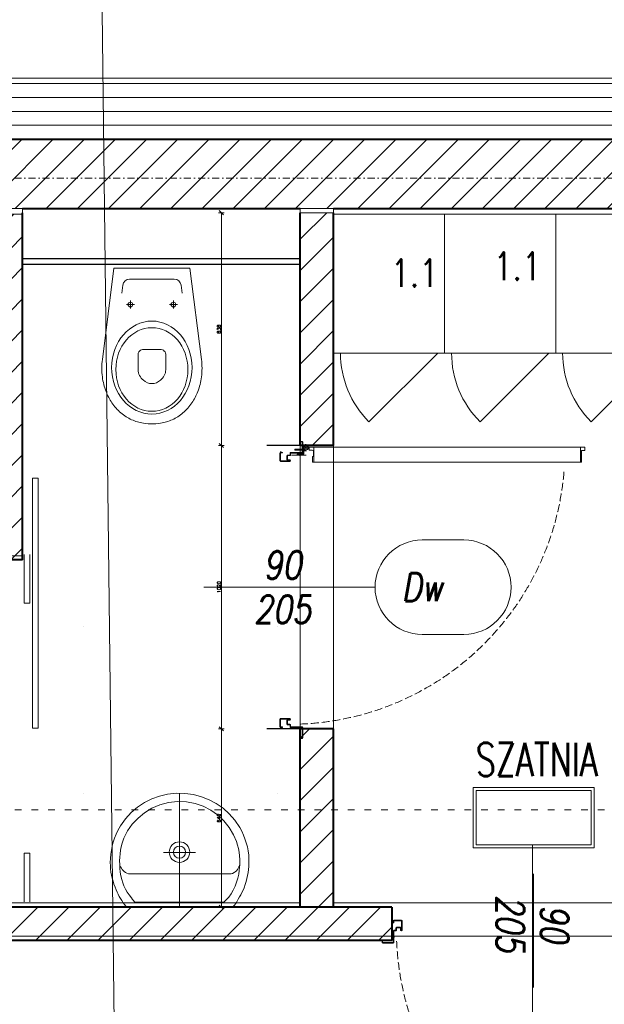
# Model space of a CAD drawing. Header units: millimetres. Extents: x -1893473 to 1546619, y -568027 to 942944.
# Tile 219 of 256: x 189511 to 191617, y -502084 to -498539. Entities that reach past the tile are written whole.
import ezdxf
from ezdxf.enums import TextEntityAlignment as Align

# ---------------------------------------------------------------- set-up
doc = ezdxf.new("R2010")
doc.units = ezdxf.units.MM
doc.header["$LTSCALE"] = 0.2
for name, pattern in [('ACAD_ISO03W100', [30, 12, -18]), ('CENTER', [0.6, 0.375, -0.075, 0.075, -0.075]), ('DASHDOT', [25.4, 12.7, -6.35, 0, -6.35]), ('DOT', [6.35, 0, -6.35]), ('Hidden Line', [391.222223, 282.222223, -109])]:
    doc.linetypes.add(name, pattern=pattern)
doc.layers.get('0').update_dxf_attribs({"lineweight": 0})
for name, color, linetype, lineweight in [('!! 0_Opis_pom', 9, 'Continuous', 13), ('!! 0_Osie', 1, 'DASHDOT', 13), ('!! 1_ tynk zewn  - nowy', 21, 'Continuous', 20), ('!! 1_drzwi opis', 151, 'Continuous', 9), ('!! 1_drzwi-linia', 213, 'Continuous', 5), ('!! 1_hatch projektowane ściany', 4, 'Continuous', 5), ('!! 1_OPIS POM NOWE', 140, 'Continuous', 5), ('!! 1_PROJ Sciany', 2, 'Continuous', 40), ('!! 1_PROJ TERMOIZOL', 132, 'Continuous', 5), ('!! 2_ remont Ocieplenie', 4, 'ZIGZAG', 5), ('!! 2_wypos-sanitarne', 240, 'Continuous', 9), ('!! technologia', 20, 'Continuous', 5), ('!! wymiary osi', 250, 'Continuous', 9), ('P-Opis nadproża', 150, 'Continuous', 9), ('P-Osie', 1, 'DASHDOT', 18)]:
    doc.layers.add(name, color=color, linetype=linetype, lineweight=lineweight)
doc.layers.add('!! 0_ramki', color=251, linetype='Continuous', lineweight=9, plot=False)
doc.layers.add('Powierzchnia', color=140, linetype='Continuous', lineweight=5, plot=False)
doc.layers.add('!! 1_ proj wyposdażenie', color=7, linetype='Continuous', lineweight=5, true_color=0xa1a1a1)
doc.layers.add('!! 1_Wyburzenia', color=7, linetype='ACAD_ISO03W100', lineweight=13, true_color=0xff0505)
doc.layers.add('!! 1_zabudowa GK', color=33, linetype='Continuous')
doc.styles.add('50', font='ROMANS.shx', dxfattribs={"width": 0.8, "height": 10})
doc.styles.add('ARCHETYP', font='romans.shx', dxfattribs={"height": 15})
doc.styles.add('ARIAL', font='tahoma.ttf')
doc.styles.add('TXT', font='simplex.shx')
doc.linetypes.add('ZIGZAG', pattern='A,0.00254,-5.08,[131,ltypeshp.shx,S=5.08,R=0,X=-5.08,Y=0],-10.16,[131,ltypeshp.shx,S=5.08,R=180,X=5.08,Y=0],-5.08', length=20.32254)
doc.dimstyles.new('DIM50', dxfattribs={"dimscale": 5, "dimtxt": 2.5, "dimasz": 1.5, "dimexe": 0, "dimexo": 0, "dimgap": 0.5, "dimtad": 1, "dimdec": 4, "dimrnd": 0.5, "dimdsep": 46, "dimtxsty": 'TXT', "dimblk1": 'TICK1', "dimblk2": 'TICK1', "dimsah": 1, "dimcen": 0, "dimse1": 1, "dimse2": 1, "dimclrd": 1, "dimclre": 7, "dimclrt": 9, "dimadec": 0, "dimazin": 0, "dimtfac": 1, "dimtdec": 4, "dimtmove": 2, "dimatfit": 3, "dimldrblk": 'TICK1', "dimfxl": 1, "dimtolj": 1, "dimarcsym": 0})

# ---------------------------------------------------------------- blocks, each defined once
blk = doc.blocks.new('WC clients Plan!')
for p, q in [((-0.1367, -0.02), (-0.1783, -0.3479)), ((0, -0.02), (-0.1367, -0.02)), ((0, -0.02), (0.1367, -0.02)), ((0.1367, -0.02), (0.1783, -0.3479)), ((0, -0.059), (-0.0803, -0.059)), ((0, -0.059), (0.0803, -0.059)), ((-0.1051, -0.0809), (-0.1087, -0.1095)), ((0.1051, -0.0809), (0.1087, -0.1095)), ((-0.0776, -0.1358), (-0.0776, -0.1649)), ((0.0776, -0.1358), (0.0776, -0.1649)), ((-0.0921, -0.1504), (-0.0631, -0.1504)), ((0.0921, -0.1504), (0.0631, -0.1504))]:
    blk.add_line(p, q)
for points in [[(0, -0.3123), (-0.0293, -0.3123, 0.472322), (-0.05, -0.3333), (-0.0501, -0.3852, 0.21611), (-0.0305, -0.4231, 0.170053), (-0.0002, -0.4351, 0.000884), (0, -0.4351)], [(0, -0.3123), (0.0293, -0.3123, -0.472322), (0.05, -0.3333), (0.0501, -0.3852, -0.21611), (0.0305, -0.4231, -0.170053), (0.0002, -0.4351, -0.000884), (0, -0.4351)], [(-0.1783, -0.3479, 0.033182), (-0.1804, -0.3795, 0.032853), (-0.1784, -0.411, 0.059346), (-0.1651, -0.4637, 0.055916), (-0.1441, -0.5042, 0.068751), (-0.1117, -0.5407, 0.070278), (-0.0732, -0.565, 0.066142), (-0.0309, -0.5776, 0.045653), (0.004, -0.58)], [(0.1783, -0.3479, -0.033182), (0.1804, -0.3795, -0.032853), (0.1784, -0.411, -0.059346), (0.1651, -0.4637, -0.055916), (0.1441, -0.5042, -0.068751), (0.1117, -0.5407, -0.070278), (0.0732, -0.565, -0.066142), (0.0309, -0.5776, -0.045653), (-0.004, -0.58)]]:
    blk.add_lwpolyline(points, format="xyb")
for centre in [(-0.0776, -0.1504), (0.0776, -0.1504)]:
    blk.add_circle(centre, 0.00853)
for centre, start, end in [((-0.0803, -0.084), 90, 172.781), ((0.0803, -0.084), 7.219, 90)]:
    blk.add_arc(centre, 0.025, start, end)
for centre, major_axis, ratio in [((-0.0001, -0.3773), (0, -0.1674), 0.865676), ((-0.0001, -0.3843), (0, -0.1505), 0.86299)]:
    blk.add_ellipse(centre, major_axis=major_axis, ratio=ratio)
blk = doc.blocks.new('Vestiaire 40x50')
at = {"color": 0, "linetype": 'ByBlock'}
blk.add_lwpolyline([(0.025, -0.52), (0, -0.52), (0, -0.02), (0.4, -0.02), (0.4, -0.52), (0.375, -0.52)], dxfattribs=at)
blk.add_lwpolyline([(0.375, -0.52), (0.1275, -0.7675, -0.198912), (0.025, -0.52)], format="xyb", close=True, dxfattribs=at)
blk = doc.blocks.new('zaw-dr-90-p')
at = {"color": 2, "linetype": 'CENTER', "ltscale": 0.2}
for p, q in [((12, 0), (-12, 0)), ((0, 12), (0, -12)), ((24.5, 24), (31, 24)), ((24.5, 19), (31, 19))]:
    blk.add_line(p, q, dxfattribs=at)
at = {"ltscale": 0.2}
for p, q in [((10, 12), (6.5, 12)), ((10, 0), (10, 6.5))]:
    blk.add_line(p, q, dxfattribs=at)
blk.add_lwpolyline([(10, 10), (10, 39), (6.5, 39), (6.5, 10)], dxfattribs=at)
blk.add_lwpolyline([(0, 6.5), (23.5, 6.5, 0.414214), (28, 11), (28, 31), (24.5, 31), (24.5, 11, -0.414214), (23.5, 10), (0, 10, 4.561698), (7.6, 6.5), (4.9, 4.2)], format="xyb", dxfattribs=at)
blk.add_lwpolyline([(-0.2, -0.2), (-2.5, -0.2), (-2.5, 0.2), (-0.2, 0.2), (-0.2, 2.5), (0.2, 2.5), (0.2, 0.2), (2.8, 0.2), (2.8, -0.2), (0.2, -0.2), (0.2, -2.8), (-0.2, -2.8)], close=True)
blk.add_circle((0, 0), 6.5, dxfattribs=at)
blk = doc.blocks.new('drzwi 90- sc 12')
for p, q in [((-13620.32, 20410.16), (-13620.32, 20313.77)), ((-13614.92, 20409.86), (-13620.32, 20409.86)), ((-13616.12, 20410.26), (-13620.22, 20410.26)), ((-13616.12, 20410.26), (-13620, 20410.26)), ((-13618.17, 20410.26), (-13616.22, 20410.26)), ((-13618.17, 20410.26), (-13616.22, 20410.26)), ((-13616.12, 20410.26), (-13616.12, 20411.46)), ((-13616.12, 20411.46), (-13615.02, 20411.46)), ((-13614.92, 20411.36), (-13614.92, 20313.77)), ((-13620.32, 20313.47), (-13620.32, 20317.97)), ((-13614.92, 20312.27), (-13614.92, 20317.97)), ((-13614.92, 20313.77), (-13620.32, 20313.77)), ((-13618.22, 20313.37), (-13620.22, 20313.37)), ((-13618.22, 20313.67), (-13618.22, 20313.37)), ((-13618.22, 20313.67), (-13616.42, 20313.67)), ((-13617.77, 20311.12), (-13617.77, 20305.72)), ((-13617.77, 20311.12), (-13617.77, 20305.72)), ((-13616.17, 20309.92), (-13617.37, 20309.92)), ((-13616.17, 20309.92), (-13616.17, 20311.02)), ((-13615.92, 20313.17), (-13615.92, 20312.17)), ((-13615.92, 20312.17), (-13615.02, 20312.17)), ((-13715.57, 20308.32), (-13715.57, 20308.56)), ((-13715.57, 20307.69), (-13715.57, 20308.56)), ((-13715.57, 20307.82), (-13715.57, 20308.56)), ((-13715.57, 20307.72), (-13715.37, 20307.72)), ((-13715.77, 20301.96), (-13716.27, 20301.96)), ((-13616.77, 20301.96), (-13616.27, 20301.96))]:
    blk.add_line(p, q)
for points in [[(-13665.27, 20284.96), (-13665.27, 20325.83)], [(-13615.57, 20309.64), (-13615.32, 20309.64), (-13615.32, 20309.82), (-13616.32, 20309.82), (-13616.32, 20309.64), (-13615.92, 20309.64)]]:
    blk.add_lwpolyline(points)
at = {"ltscale": 0.2}
for points in [[(-13715.57, 20307.51), (-13715.57, 20309.48, 0.414214), (-13715.91, 20309.82), (-13719.43, 20309.82, 0.414214), (-13719.77, 20309.48), (-13719.77, 20308.92), (-13719.59, 20308.92), (-13719.59, 20309.48, -0.414214), (-13719.43, 20309.64), (-13716.97, 20309.64)], [(-13615.92, 20309.64), (-13616.63, 20309.64, 0.414214), (-13616.79, 20309.48), (-13616.79, 20305.58, -0.414214), (-13617.13, 20305.24), (-13617.58, 20305.24, 0.414214), (-13617.74, 20305.08), (-13617.74, 20304.48, -0.414214), (-13618.08, 20304.14), (-13619.26, 20304.14, -0.414214), (-13619.6, 20304.48), (-13619.6, 20305.15, 1), (-13619.79, 20305.15), (-13619.79, 20301.96, 0.414214), (-13619.63, 20301.8), (-13617.11, 20301.8, 0.414214), (-13616.95, 20301.96), (-13616.95, 20302.52), (-13616.77, 20302.52), (-13616.77, 20301.96, -0.414214), (-13617.11, 20301.62), (-13619.63, 20301.62, -0.414214), (-13619.97, 20301.96), (-13619.97, 20305.15, -1), (-13619.42, 20305.15), (-13619.42, 20304.48, 0.414214), (-13619.26, 20304.32), (-13618.08, 20304.32, 0.414214), (-13617.92, 20304.48), (-13617.92, 20305.08, -0.414214), (-13617.58, 20305.42), (-13617.13, 20305.42, 0.414214), (-13616.97, 20305.58), (-13616.97, 20309.48, -0.414214), (-13616.63, 20309.82), (-13613.11, 20309.82, -0.414214), (-13612.77, 20309.48), (-13612.77, 20308.92), (-13612.95, 20308.92), (-13612.95, 20309.48, 0.414214), (-13613.11, 20309.64), (-13615.57, 20309.64)], [(-13716.97, 20309.64), (-13715.91, 20309.64, -0.414214), (-13715.75, 20309.48), (-13715.75, 20307.51)], [(-13715.75, 20307.76), (-13715.75, 20305.58, 0.414214), (-13715.41, 20305.24), (-13714.96, 20305.24, -0.414214), (-13714.8, 20305.08), (-13714.8, 20304.48, 0.414214), (-13714.46, 20304.14), (-13713.28, 20304.14, 0.414214), (-13712.94, 20304.48), (-13712.94, 20305.15, -1), (-13712.75, 20305.15), (-13712.75, 20301.96, -0.414214), (-13712.91, 20301.8), (-13715.43, 20301.8, -0.414214), (-13715.59, 20301.96), (-13715.59, 20302.52), (-13715.77, 20302.52), (-13715.77, 20301.96, 0.414214), (-13715.43, 20301.62), (-13712.91, 20301.62, 0.414214), (-13712.57, 20301.96), (-13712.57, 20305.15, 1), (-13713.12, 20305.15), (-13713.12, 20304.48, -0.414214), (-13713.28, 20304.32), (-13714.46, 20304.32, -0.414214), (-13714.62, 20304.48), (-13714.62, 20305.08, 0.414214), (-13714.96, 20305.42), (-13715.41, 20305.42, -0.414214), (-13715.57, 20305.58), (-13715.57, 20307.64)]]:
    blk.add_lwpolyline(points, format="xyb", dxfattribs=at)
at = {"lineweight": 30}
for points in [[(-13716.27, 20308.92), (-13721.27, 20308.92)], [(-13716.27, 20308.92), (-13716.27, 20296.92)], [(-13614.27, 20308.92), (-13609.27, 20308.92)], [(-13614.27, 20308.92), (-13614.27, 20296.92)]]:
    blk.add_lwpolyline(points, dxfattribs=at)
blk.add_lwpolyline([(-13616.79, 20308.82), (-13616.97, 20308.82), (-13616.97, 20307.42), (-13616.79, 20307.42)], close=True)
for centre, radius, start, end in [((-13620.22, 20410.16), 0.1, 90, 180), ((-13615.02, 20411.36), 0.1, 0, 90), ((-13620.22, 20313.47), 0.1, 180, 270), ((-13616.42, 20313.17), 0.5, 0, 90), ((-13616.27, 20311.02), 0.1, 0, 90), ((-13615.02, 20312.27), 0.1, 270, 0)]:
    blk.add_arc(centre, radius, start, end)
at = {"linetype": 'Hidden Line', "lineweight": 9, "ltscale": 0.05}
blk.add_arc((-13615.5, 20305.14), 99.12, 94.8005, 177.6944, dxfattribs=at)
at = {"xscale": 0.09999999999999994, "yscale": 0.09999999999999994, "zscale": 0.09999999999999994, "rotation": 180.0000000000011}
blk.add_blockref('zaw-dr-90-p', (-13614.92, 20310.92), dxfattribs=at)
blk = doc.blocks.new('BLOK OSI')
at = {"layer": 'P-Osie'}
blk.add_lwpolyline([(52022.72, -198139.09), (55017, -198139.09)], dxfattribs=at)
blk = doc.blocks.new('1_ok-opis')
blk.add_line((0, 111.61), (0, 50))
for points in [[(-17, 128.61), (-17, 143.61)], [(17, 128.61), (17, 143.61)]]:
    blk.add_lwpolyline(points)
for centre, start, end in [((0, 143.61), 0, 180), ((0, 128.61), 180, 0)]:
    blk.add_arc(centre, 17, start, end)
at = {"style": 'ARCHETYP'}
for tag, height, rotation, p in [('NR', 12, 90, (0, 136.9)), ('NR', 12, 270, (0, 136.9)), ('SZEROKOŚĆ', 10, 90, (-8, 78.29)), ('SZEROKOŚĆ', 10, 270, (8, 78.29)), ('WYSOKOŚĆ', 10, 270, (-8, 78.29)), ('WYSOKOŚĆ', 10, 90, (8, 78.29))]:
    blk.add_attdef(tag, text='', height=height, rotation=rotation, dxfattribs=at).set_placement(p, align=Align.MIDDLE)
blk = doc.blocks.new('TICK1')
at = {"color": 2}
blk.add_line((-1, -1), (1, 1), dxfattribs=at)
at = {"color": 0}
for p, q in [((0, 0), (-1, 0)), ((0, -1.4), (0, 1.4))]:
    blk.add_line(p, q, dxfattribs=at)
blk = doc.blocks.new('*D1491')
at = {"layer": '!! wymiary osi', "color": 1, "lineweight": -2, "transparency": 16777216}
blk.add_line((320747.1, -503389.1), (318882.1, -503389.1), dxfattribs=at)
at = {"layer": 'DEFPOINTS', "color": 0, "transparency": 16777216}
for p in [(318874.6, -503389.1), (318874.6, -505133.7), (320754.6, -505133.7)]:
    blk.add_point(p, dxfattribs=at)
at = {"layer": '!! wymiary osi', "color": 1, "lineweight": -2, "transparency": 16777216, "xscale": 7.5, "yscale": 7.5, "zscale": 7.5, "rotation": 180}
blk.add_blockref('TICK1', (318874.6, -503389.1), dxfattribs=at)
at = {"layer": '!! wymiary osi', "color": 1, "lineweight": -2, "transparency": 16777216, "xscale": 7.5, "yscale": 7.5, "zscale": 7.5}
blk.add_blockref('TICK1', (320754.6, -503389.1), dxfattribs=at)
at = {"layer": '!! wymiary osi', "color": 9, "transparency": 16777216, "insert": (319814.6, -503380.3), "char_height": 12.5, "attachment_point": 5, "style": 'TXT'}
blk.add_mtext('\\A1;1880', dxfattribs=at)
blk = doc.blocks.new('*D1492')
at = {"layer": '!! wymiary osi', "color": 1, "lineweight": -2, "transparency": 16777216}
blk.add_line((318867.1, -503389.1), (318762.1, -503389.1), dxfattribs=at)
at = {"layer": 'DEFPOINTS', "color": 0, "transparency": 16777216}
for p in [(318754.6, -503389.1), (318754.6, -505133.7), (318874.6, -505133.7)]:
    blk.add_point(p, dxfattribs=at)
at = {"layer": '!! wymiary osi', "color": 1, "lineweight": -2, "transparency": 16777216, "xscale": 7.5, "yscale": 7.5, "zscale": 7.5, "rotation": 180}
blk.add_blockref('TICK1', (318754.6, -503389.1), dxfattribs=at)
at = {"layer": '!! wymiary osi', "color": 1, "lineweight": -2, "transparency": 16777216, "xscale": 7.5, "yscale": 7.5, "zscale": 7.5}
blk.add_blockref('TICK1', (318874.6, -503389.1), dxfattribs=at)
at = {"layer": '!! wymiary osi', "color": 9, "transparency": 16777216, "insert": (318814.6, -503380.3), "char_height": 12.5, "attachment_point": 5, "style": 'TXT'}
blk.add_mtext('\\A1;120', dxfattribs=at)
blk = doc.blocks.new('*D1493')
at = {"layer": '!! wymiary osi', "color": 1, "lineweight": -2, "transparency": 16777216}
blk.add_line((318747.1, -503389.1), (317762.1, -503389.1), dxfattribs=at)
at = {"layer": 'DEFPOINTS', "color": 0, "transparency": 16777216}
for p in [(317754.6, -503389.1), (317754.6, -505133.7), (318754.6, -505133.7)]:
    blk.add_point(p, dxfattribs=at)
at = {"layer": '!! wymiary osi', "color": 1, "lineweight": -2, "transparency": 16777216, "xscale": 7.5, "yscale": 7.5, "zscale": 7.5, "rotation": 180}
blk.add_blockref('TICK1', (317754.6, -503389.1), dxfattribs=at)
at = {"layer": '!! wymiary osi', "color": 1, "lineweight": -2, "transparency": 16777216, "xscale": 7.5, "yscale": 7.5, "zscale": 7.5}
blk.add_blockref('TICK1', (318754.6, -503389.1), dxfattribs=at)
at = {"layer": '!! wymiary osi', "color": 9, "transparency": 16777216, "insert": (318254.6, -503380.3), "char_height": 12.5, "attachment_point": 5, "style": 'TXT'}
blk.add_mtext('\\A1;1000', dxfattribs=at)
blk = doc.blocks.new('*D1494')
at = {"layer": '!! wymiary osi', "color": 1, "lineweight": -2, "transparency": 16777216}
blk.add_line((317747.1, -503389.1), (317642.1, -503389.1), dxfattribs=at)
at = {"layer": 'DEFPOINTS', "color": 0, "transparency": 16777216}
for p in [(317634.6, -503389.1), (317634.6, -505133.7), (317754.6, -505133.7)]:
    blk.add_point(p, dxfattribs=at)
at = {"layer": '!! wymiary osi', "color": 1, "lineweight": -2, "transparency": 16777216, "xscale": 7.5, "yscale": 7.5, "zscale": 7.5, "rotation": 180}
blk.add_blockref('TICK1', (317634.6, -503389.1), dxfattribs=at)
at = {"layer": '!! wymiary osi', "color": 1, "lineweight": -2, "transparency": 16777216, "xscale": 7.5, "yscale": 7.5, "zscale": 7.5}
blk.add_blockref('TICK1', (317754.6, -503389.1), dxfattribs=at)
at = {"layer": '!! wymiary osi', "color": 9, "transparency": 16777216, "insert": (317694.6, -503380.3), "char_height": 12.5, "attachment_point": 5, "style": 'TXT'}
blk.add_mtext('\\A1;120', dxfattribs=at)
blk = doc.blocks.new('*D1577')
at = {"layer": '!! wymiary osi', "color": 1, "lineweight": -2, "transparency": 16777216}
blk.add_line((318470.6, -505141.2), (318470.6, -505964.1), dxfattribs=at)
at = {"layer": 'DEFPOINTS', "color": 0, "transparency": 16777216}
for p in [(318754.6, -505133.7), (318470.6, -505971.6), (318754.6, -505971.6)]:
    blk.add_point(p, dxfattribs=at)
at = {"layer": '!! wymiary osi', "color": 1, "lineweight": -2, "transparency": 16777216, "xscale": 7.5, "yscale": 7.5, "zscale": 7.5}
for p, rotation in [((318470.6, -505133.7), 90), ((318470.6, -505971.6), 270)]:
    blk.add_blockref('TICK1', p, dxfattribs=dict(at, rotation=rotation))
at = {"layer": '!! wymiary osi', "color": 9, "transparency": 16777216, "insert": (318461.8, -505552.7), "char_height": 12.5, "attachment_point": 5, "rotation": 90, "style": 'TXT'}
blk.add_mtext('\\A1;838', dxfattribs=at)
blk = doc.blocks.new('*D1578')
at = {"layer": '!! wymiary osi', "color": 1, "lineweight": -2, "transparency": 16777216}
blk.add_line((318470.6, -505979.1), (318470.6, -506984.1), dxfattribs=at)
at = {"layer": 'DEFPOINTS', "color": 0, "transparency": 16777216}
for p in [(318754.6, -505971.6), (318470.6, -506991.6), (318754.6, -506991.6)]:
    blk.add_point(p, dxfattribs=at)
at = {"layer": '!! wymiary osi', "color": 1, "lineweight": -2, "transparency": 16777216, "xscale": 7.5, "yscale": 7.5, "zscale": 7.5}
for p, rotation in [((318470.6, -505971.6), 90), ((318470.6, -506991.6), 270)]:
    blk.add_blockref('TICK1', p, dxfattribs=dict(at, rotation=rotation))
at = {"layer": '!! wymiary osi', "color": 9, "transparency": 16777216, "insert": (318461.8, -506481.6), "char_height": 12.5, "attachment_point": 5, "rotation": 90, "style": 'TXT'}
blk.add_mtext('\\A1;1020', dxfattribs=at)
blk = doc.blocks.new('*D1579')
at = {"layer": '!! wymiary osi', "color": 1, "lineweight": -2, "transparency": 16777216}
blk.add_line((318470.6, -506999.1), (318470.6, -507626.2), dxfattribs=at)
at = {"layer": 'DEFPOINTS', "color": 0, "transparency": 16777216}
for p in [(318754.6, -506991.6), (318470.6, -507633.7), (318754.6, -507633.7)]:
    blk.add_point(p, dxfattribs=at)
at = {"layer": '!! wymiary osi', "color": 1, "lineweight": -2, "transparency": 16777216, "xscale": 7.5, "yscale": 7.5, "zscale": 7.5}
for p, rotation in [((318470.6, -506991.6), 90), ((318470.6, -507633.7), 270)]:
    blk.add_blockref('TICK1', p, dxfattribs=dict(at, rotation=rotation))
at = {"layer": '!! wymiary osi', "color": 9, "transparency": 16777216, "insert": (318461.8, -507312.7), "char_height": 12.5, "attachment_point": 5, "rotation": 90, "style": 'TXT'}
blk.add_mtext('\\A1;642', dxfattribs=at)
blk = doc.blocks.new('A$C527aaae0')
at = {"lineweight": 5}
for points in [[(0, 0), (0, -0.4111)], [(0.1863, -0.1214), (0.1863, -0.1211)], [(0.1863, -0.1211), (0.1863, -0.1214)], [(-0.0573, -0.1985), (0.0582, -0.1985)]]:
    blk.add_lwpolyline(points, dxfattribs=at)
for points in [[(0.1915, -0.001), (0.1975, -0.0093), (0.203, -0.0173), (0.2082, -0.025), (0.213, -0.0326), (0.2175, -0.0402), (0.2216, -0.0479), (0.2255, -0.0558), (0.2292, -0.0639), (0.2328, -0.0735), (0.2366, -0.0845), (0.2399, -0.0953), (0.2429, -0.1061), (0.2453, -0.1169), (0.2473, -0.1278), (0.2487, -0.1389), (0.2495, -0.1502), (0.2498, -0.1618), (0.2492, -0.1766), (0.2478, -0.1918), (0.2457, -0.2067), (0.2428, -0.2214), (0.239, -0.2358), (0.2344, -0.25), (0.2289, -0.2639), (0.2225, -0.2775), (0.2132, -0.2936), (0.1947, -0.319), (0.174, -0.3415), (0.1513, -0.361), (0.1268, -0.3776), (0.1005, -0.391), (0.0726, -0.4011), (0.0432, -0.4079), (0.0125, -0.4112), (-0.0191, -0.4105), (-0.0495, -0.4063), (-0.0786, -0.3988), (-0.1062, -0.3881), (-0.1321, -0.3743), (-0.1563, -0.3574), (-0.1786, -0.3374), (-0.1988, -0.3143), (-0.2168, -0.2883), (-0.2237, -0.2746), (-0.2299, -0.2608), (-0.2353, -0.2468), (-0.24, -0.2327), (-0.2438, -0.2183), (-0.2467, -0.2037), (-0.2487, -0.1888), (-0.2498, -0.1735), (-0.2497, -0.1595), (-0.249, -0.1479), (-0.2479, -0.1367), (-0.2463, -0.1256), (-0.2444, -0.1148), (-0.242, -0.104), (-0.2392, -0.0932), (-0.2359, -0.0823), (-0.2322, -0.0712), (-0.2282, -0.0623), (-0.2242, -0.0541), (-0.22, -0.0461), (-0.2157, -0.0381), (-0.2113, -0.0303), (-0.2067, -0.0225), (-0.2019, -0.0148), (-0.1969, -0.0071), (-0.1921, -0.001)], [(0.1608, -0.0198), (0.1622, -0.0209), (0.1634, -0.022), (0.1645, -0.023), (0.1654, -0.024), (0.1663, -0.025), (0.1672, -0.0261), (0.1682, -0.0273), (0.1692, -0.0287), (0.1739, -0.0344), (0.1821, -0.0451), (0.1893, -0.0557), (0.1954, -0.0665), (0.2007, -0.0776), (0.2051, -0.0891), (0.2087, -0.1012), (0.2116, -0.114), (0.2138, -0.1277), (0.2152, -0.1416), (0.216, -0.1551), (0.2162, -0.1682), (0.2158, -0.181), (0.2146, -0.1937), (0.2128, -0.2063), (0.2103, -0.2189), (0.2069, -0.2316), (0.2007, -0.2493), (0.1874, -0.2756), (0.1704, -0.3001), (0.1499, -0.3221), (0.1263, -0.3413), (0.1, -0.3573), (0.0711, -0.3696), (0.0402, -0.3777), (0.0074, -0.3812), (-0.0248, -0.3802), (-0.0555, -0.3745), (-0.0846, -0.3645), (-0.1119, -0.3506), (-0.1369, -0.3331), (-0.1592, -0.3122), (-0.1785, -0.2885), (-0.1945, -0.2622), (-0.2053, -0.2373), (-0.2088, -0.2247), (-0.2117, -0.2119), (-0.2139, -0.1991), (-0.2155, -0.1862), (-0.2165, -0.1732), (-0.2167, -0.1601), (-0.2161, -0.147), (-0.2148, -0.1337), (-0.2129, -0.12), (-0.2097, -0.1056), (-0.2052, -0.0909), (-0.1995, -0.0763), (-0.1928, -0.0622), (-0.1851, -0.049), (-0.1767, -0.0372), (-0.1676, -0.0271), (-0.159, -0.0198)]]:
    blk.add_lwpolyline(points, close=True)
blk.add_lwpolyline([(0.2151, -0.1518), (0.2126, -0.1464), (0.21, -0.1415), (0.2071, -0.1372), (0.2038, -0.1333), (0.2, -0.1297), (0.1955, -0.1264), (0.1903, -0.1232), (0.1842, -0.1211), (-0.1851, -0.1211), (-0.1909, -0.1228), (-0.1959, -0.1256), (-0.2003, -0.1289), (-0.2043, -0.1326), (-0.2078, -0.1367), (-0.2109, -0.1413), (-0.2137, -0.1463), (-0.2163, -0.1518), (-0.2163, -0.1521)])
at = {"linetype": 'DOT'}
blk.add_lwpolyline([(-0.3533, -0.4109), (0.3467, -0.4109), (0.3467, -1.0109), (-0.3533, -1.0109)], close=True, dxfattribs=at)
for radius in [0.0371, 0.0219]:
    blk.add_circle((0.0005, -0.1995), radius)
blk = doc.blocks.new('oznaczenie przekroi')
at = {"layer": '!! 1_Wyburzenia'}
blk.add_lwpolyline([(84721.06, -198393.4), (84958.93, -198393.4), (84958.93, -198305.1), (90995.48, -198305.1)], dxfattribs=at)
blk = doc.blocks.new('A$C2EB40A8D')
at = {"layer": '!! 1_hatch projektowane ściany'}
h = blk.add_hatch(dxfattribs=at)
h.set_pattern_fill('ANSI31', color=256, scale=25)
h.set_pattern_definition([(45, (-604946.8, 1975938.4), (-56.1266008, 56.1266008), [])])
h.paths.add_polyline_path([(28853.8345, -4567.48603), (21278.87011, -4567.48603), (21278.87011, -4817.48603), (28853.8345, -4817.48603)])
h = blk.add_hatch(dxfattribs=at)
h.set_pattern_fill('ANSI31', color=256, scale=25)
h.set_pattern_definition([(45, (-604946.8, 1975923.4), (-56.1266008, 56.1266008), [])])
h.paths.add_polyline_path([(21393.8353, -7452.48603), (21278.87011, -7452.48603), (21278.87011, -7332.48603), (21393.8353, -7332.48603)])
h.paths.add_polyline_path([(23613.8345, -7452.48603), (23613.8345, -7332.48603), (22983.8345, -7332.48603), (22983.8345, -4832.48603), (22863.8345, -4832.48603), (22863.8345, -7332.48603), (22413.8353, -7332.48603), (22413.8353, -7452.48603)])
h.paths.add_polyline_path([(27183.8345, -7452.48603), (27183.8345, -7332.48603), (26973.8345, -7332.48603), (26973.8345, -6690.35405), (26853.8345, -6690.35405), (26853.8345, -7332.48603), (24853.8345, -7332.48603), (24853.8345, -6082.48603), (25853.8345, -6082.48603), (25853.8345, -4837.48603), (25733.8345, -4837.48603), (25733.8345, -5962.48603), (24733.8345, -5962.48603), (24733.8345, -7332.48603), (24633.8345, -7332.48603), (24633.8345, -7452.48603)])
h.paths.add_polyline_path([(26853.8345, -5670.35405), (26973.8345, -5670.35405), (26973.8345, -4832.48603), (26853.8345, -4832.48603)])
h.paths.add_polyline_path([(28203.8345, -7332.48603), (28853.8345, -7332.48603), (28853.8345, -7452.48603), (28203.8345, -7452.48603)])
h.paths.add_polyline_path([(26265.09355, -10252.48603), (26385.09355, -10252.48603), (26385.09355, -9772.48603), (28853.8345, -9772.48603), (28853.8345, -9652.48603), (26385.09355, -9652.48603), (26385.09355, -8902.48603), (26265.09355, -8902.48603)])
h.paths.add_polyline_path([(21278.87011, -8902.48603), (22305.09355, -8902.48603), (22305.09355, -9022.48603), (21278.87011, -9022.48603)])
h.paths.add_polyline_path([(21278.87011, -11022.48603), (24695.09355, -11022.48603), (24695.09355, -10192.48603), (24815.09355, -10192.48603), (24815.09355, -11222.48603), (24695.09355, -11222.48603), (24695.09355, -11142.48603), (21276.3526, -11142.48603)])
h.paths.add_polyline_path([(21276.3526, -12786.61062), (24695.09355, -12786.61062), (24695.09355, -13282.48603), (24813.74355, -13282.48603), (24816.44355, -12241.88623), (24695.09355, -12243.08583), (24695.09355, -12666.61062), (21278.87011, -12666.61062)])
h.paths.add_polyline_path([(24345.09355, -14560.73521), (25190.09355, -14560.73521), (25190.09355, -14440.73521), (24815.09355, -14440.73521), (24815.09355, -14302.48603), (24695.09355, -14302.48603), (24695.09355, -14440.73521), (24345.09355, -14440.73521)])
h.paths.add_polyline_path([(26210.09354, -14560.66503), (26385.09355, -14560.66503), (26385.09355, -14160.73521), (28853.83391, -14160.73521), (28853.8345, -14040.73521), (26385.09355, -14040.73521), (26385.09355, -13392.48603), (26265.09355, -13392.46681), (26265.09355, -14440.73521), (26210.08529, -14440.66503)])
edge = h.paths.add_edge_path()
edge.add_line((26265.09355, -12372.46681), (26385.09355, -12372.46681))
edge.add_line((26385.09355, -12372.46681), (26385.09355, -11892.48603))
edge.add_line((26385.09355, -11892.48603), (28853.83391, -11892.48603))
edge.add_line((28853.83391, -11892.48603), (28853.83391, -11772.48603))
edge.add_line((28853.83391, -11772.48603), (26385.09355, -11772.48603))
edge.add_line((26385.09355, -11772.48603), (26385.09355, -11272.48603))
edge.add_line((26385.09355, -11272.48603), (26265.09355, -11272.48603))
edge.add_line((26265.09355, -11272.48603), (26265.09355, -12373.6664))
at = {"layer": '!! 0_ramki'}
blk.add_lwpolyline([(-3943.9525, -13823.32675), (-3943.9525, 28176.67325), (25756.0475, 28176.67325), (26256.0475, -13823.32675)], close=True, dxfattribs=at)
at = {"layer": '!! 1_ proj wyposdażenie'}
blk.add_lwpolyline([(25889.65258, -6687.48603), (25889.65258, -5787.48603), (25909.65258, -5787.48603), (25909.65258, -6687.48603)], close=True, dxfattribs=at)
for points in [[(25859.65258, -6062.48603), (25859.65258, -6237.48603)], [(25879.65258, -6062.48603), (25879.65258, -6237.48603)], [(25859.65258, -6237.48603), (25879.65258, -6237.48603)], [(25859.65258, -7137.48603), (25859.65258, -7312.48603)], [(25859.65258, -7137.48603), (25879.65258, -7137.48603)], [(25859.65258, -7137.48603), (25879.65258, -7137.48603)], [(25879.65258, -7137.48603), (25879.65258, -7312.48603)]]:
    blk.add_lwpolyline(points, dxfattribs=at)
at = {"layer": '!! 1_ tynk zewn  - nowy'}
for p, q in [((29323.8306, -4347.48908), (20052.65937, -4347.49089)), ((29303.8306, -4367.48909), (20052.65937, -4367.49089))]:
    blk.add_line(p, q, dxfattribs=at)
at = {"layer": '!! 1_hatch projektowane ściany'}
for points in [[(28853.8345, -4567.48603), (21278.87011, -4567.48603), (21278.87011, -4817.48603), (28853.8345, -4817.48603)], [(26853.8345, -5670.35405), (26973.8345, -5670.35405), (26973.8345, -4832.48603), (26853.8345, -4832.48603)]]:
    blk.add_lwpolyline(points, close=True, dxfattribs=at)
blk.add_lwpolyline([(27183.8345, -7452.48603), (27183.8345, -7332.48603), (26973.8345, -7332.48603), (26973.8345, -6690.35405), (26853.8345, -6690.35405), (26853.8345, -7332.48603), (24853.8345, -7332.48603), (24853.8345, -6082.48603), (25853.8345, -6082.48603), (25853.8345, -4837.48603), (25733.8345, -4837.48603), (25733.8345, -5962.48603), (24733.8345, -5962.48603), (24733.8345, -7332.48603), (24633.8345, -7332.48603), (24633.8345, -7452.48603), (27183.8345, -7452.48603)], dxfattribs=at)
at = {"layer": '!! 1_OPIS POM NOWE'}
for points in [[(27477.10831, -7118.66571), (27912.30831, -7118.66571), (27912.30831, -6901.06571), (27477.10831, -6901.06571)], [(27487.98831, -7107.78571), (27901.42831, -7107.78571), (27901.42831, -6911.94571), (27487.98831, -6911.94571)]]:
    blk.add_lwpolyline(points, close=True, dxfattribs=at)
at = {"layer": '!! 1_PROJ Sciany'}
for points in [[(20052.65941, -4567.48603), (29103.8345, -4567.48603)], [(25853.8345, -4817.48603), (26853.8345, -4817.48603)], [(26973.8345, -4817.48603), (28853.8345, -4817.48603)], [(25853.8345, -6082.48603), (25853.8345, -4832.48603)], [(26853.8345, -5670.35405), (26853.8345, -4832.48603)], [(26973.8345, -5670.35405), (26973.8345, -4832.48603)], [(26973.8345, -5670.35405), (26853.8345, -5670.35405)], [(25853.8345, -6082.48603), (24853.8345, -6082.48603)], [(26853.8345, -7332.48603), (26853.8345, -6690.35405)], [(26973.8345, -6690.35405), (26853.8345, -6690.35405)], [(26973.8345, -7332.48603), (26973.8345, -6690.35405)], [(27183.8345, -7332.48603), (24853.8345, -7332.48603)], [(27183.8345, -7332.48603), (27183.8345, -7452.48603)], [(27183.8345, -7452.48603), (24633.8345, -7452.48603)]]:
    blk.add_lwpolyline(points, dxfattribs=at)
at = {"layer": '!! 1_PROJ TERMOIZOL', "linetype": 'ZIGZAG', "ltscale": 0.75}
for p, q in [((29253.83058, -4417.4891), (20052.65938, -4417.49089)), ((29153.83055, -4517.48912), (20052.6594, -4517.49089))]:
    blk.add_line(p, q, dxfattribs=at)
at = {"layer": '!! 1_zabudowa GK'}
for points in [[(25853.8345, -4997.48603), (26853.8345, -4997.48603)], [(25853.8345, -5017.48603), (26853.8345, -5017.48603)]]:
    blk.add_lwpolyline(points, dxfattribs=at)
at = {"layer": '!! 2_ remont Ocieplenie', "linetype": 'Continuous', "ltscale": 0.75}
blk.add_line((29203.83056, -4467.48911), (20052.65939, -4467.49089), dxfattribs=at)
at = {"layer": 'Powierzchnia'}
for points in [[(24853.8345, -7317.08775), (26853.8345, -7317.08775), (26853.8345, -4817.08775), (25853.8345, -4817.08775), (25853.8345, -6067.08775), (24853.8345, -6067.08775)], [(26973.8345, -4817.08775), (28853.8345, -4817.08775), (28853.8345, -7317.08775), (26973.8345, -7317.08775)], [(21276.3526, -7437.08775), (28853.8345, -7437.08775), (28853.8345, -9637.08775), (26385.09355, -9637.08775), (26385.09355, -8887.08775), (26265.09355, -8887.08775), (26258.02799, -14425.32791), (24815.09355, -14425.32791), (24815.09355, -8887.08775), (21276.3526, -8887.08775)]]:
    blk.add_lwpolyline(points, close=True, dxfattribs=at)
at = {"layer": '!! 0_Osie', "xscale": 10, "yscale": 10, "zscale": 10}
blk.add_blockref('BLOK OSI', (-516748.24414, 1976683.397), dxfattribs=at)
at = {"layer": '!! 1_ proj wyposdażenie', "xscale": 1000, "yscale": 1000, "zscale": 1000}
for p in [(26973.8345, -4817.48603), (27373.8345, -4817.48603), (27773.8345, -4817.48603)]:
    blk.add_blockref('Vestiaire 40x50', p, dxfattribs=at)
at = {"layer": '!! 1_drzwi opis'}
ref = blk.add_blockref('1_ok-opis', (26007.18714, -6180.3544), dxfattribs=dict(at, xscale=-10, yscale=10, zscale=10, rotation=269.9999963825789))
ref.add_attrib('WYSOKOŚĆ', '90', dxfattribs={"layer": '0', "height": 100, "rotation": 359.99999638, "style": '50', "oblique": 10, "width": 0.8}).set_placement((26790.09567, -6100.35445), align=Align.MIDDLE)
ref.add_attrib('SZEROKOŚĆ', '205', dxfattribs={"layer": '0', "height": 100, "rotation": 359.99999638, "style": '50', "oblique": 10, "width": 0.8}).set_placement((26790.09566, -6260.35445), align=Align.MIDDLE)
ref.add_attrib('NR', 'Dw', dxfattribs={"layer": '0', "height": 100, "rotation": 359.99999638, "style": '50', "oblique": 10, "width": 0.8}).set_placement((27293.29958, -6180.35448), align=Align.MIDDLE)
ref = blk.add_blockref('1_ok-opis', (27690.56514, -6609.10848), dxfattribs=dict(at, xscale=-10, yscale=10, zscale=10, rotation=179.9999963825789))
ref.add_attrib('WYSOKOŚĆ', '90', dxfattribs={"layer": '0', "height": 100, "rotation": 269.99999638, "style": '50', "oblique": 10, "width": 0.8}).set_placement((27770.56509, -7392.01701), align=Align.MIDDLE)
ref.add_attrib('SZEROKOŚĆ', '205', dxfattribs={"layer": '0', "height": 100, "rotation": 269.99999638, "style": '50', "oblique": 10, "width": 0.8}).set_placement((27610.56509, -7392.017), align=Align.MIDDLE)
ref.add_attrib('NR', 'Dw12.3', dxfattribs={"layer": '0', "height": 100, "rotation": 269.99999638, "style": '50', "oblique": 10, "width": 0.8}).set_placement((27690.56506, -7963.48413), align=Align.MIDDLE)
at = {"layer": '!! 1_drzwi-linia', "xscale": -10, "yscale": 10, "zscale": 10}
for p, rotation in [((-176235.4089, 130472.34218), 270), ((164346.53153, 195636.75737), 180)]:
    blk.add_blockref('drzwi 90- sc 12', p, dxfattribs=dict(at, rotation=rotation))
at = {"layer": '!! 1_Wyburzenia', "xscale": 10, "yscale": 10, "zscale": 10}
blk.add_blockref('oznaczenie przekroi', (-877343.67123, 1976068.79528), dxfattribs=at)
at = {"layer": '!! 2_wypos-sanitarne', "xscale": 1000, "yscale": 1000, "zscale": 1000}
blk.add_blockref('WC clients Plan!', (26319.65258, -5012.48603), dxfattribs=at)
at = {"layer": '!! 2_wypos-sanitarne', "xscale": 1000, "yscale": 1000, "zscale": 1000, "rotation": 180}
blk.add_blockref('A$C527aaae0', (26419.50806, -7333.51476), dxfattribs=at)
at = {"layer": '!! 0_Opis_pom', "ltscale": 0.7, "style": 'ARIAL'}
for tag, p in [('B1,21', (-891.77727, 31796.97458)), ('A1,16', (-13651.31084, 31587.95236)), ('B1/17', (-9701.43347, 31565.05244)), ('B1,19', (-5798.61305, 31587.22944)), ('1,23', (10805.41388, 31565.05244)), ('1,22', (4526.58954, 31507.65132)), ('A1,1', (-16866.13618, 31459.3792)), ('B1,18', (-7791.62894, 31330.08444)), ('B1,20', (-2961.4347, 31167.05787)), ('A1,6', (-19287.17717, 30923.71998)), ('B1,1', (14135.63445, 30913.92963)), ('B1,3', (17346.74696, 30023.81022)), ('B1,4', (29817.71501, 29157.67457)), ('A1,5', (-23454.5385, 28820.77901)), ('A1,2', (-17502.57721, 28602.57524)), ('B1,2D', (2616.16402, 28559.52261)), ('A1,15', (-13651.31084, 28261.46046)), ('B1,4', (29883.58177, 28158.35876)), ('B1,2B', (18801.54781, 27650.12382)), ('B1,2A', (13086.7373, 27376.04393)), ('A1,3', (-16846.27912, 25980.40356)), ('B1,8', (9089.53994, 25356.27639)), ('B1,6', (31915.87888, 23754.79829)), ('A1,4', (-24010.17576, 23559.17399)), ('B1,14', (-11621.32288, 23261.44183)), ('B1,13', (-3080.55208, 22924.09997)), ('B1,10', (3982.60923, 22874.21277)), ('B1,5', (29245.49088, 22896.69268)), ('B1,9', (5634.43488, 22623.92098)), ('B1,2C', (13327.26639, 22378.5328)), ('B1,7', (16398.41175, 22348.28836)), ('B1,11', (5553.20442, 20939.83877)), ('B1,12', (3693.27174, 20628.72148)), ('C1,3', (5969.08376, 16336.01084)), ('C1,2', (11955.93711, 11671.55655)), ('C1,1', (15659.17205, 11415.94196)), ('C1,4', (5140.00888, 9205.5831)), ('C1,5', (5680.4486, 6154.54995)), ('C1,10', (16327.05085, 6080.66085)), ('C1,9', (16526.57171, 3173.45283)), ('C1,6', (6367.37903, 2771.84181)), ('D0,18', (-1981.87701, -110.73158)), ('D0,7', (-13531.42299, -1159.67649)), ('C1,7', (7275.77161, -1303.00991)), ('D0,17', (2064.87671, -1345.69113)), ('D0,3', (-9324.21674, -1442.63631)), ('D0,6', (-17529.61851, -1957.37463)), ('D0,10', (-21369.4432, -2140.60378)), ('D,09', (-12990.08379, -2746.32902)), ('D0,2', (-5516.19514, -3101.87722)), ('D0,16', (2266.73061, -3284.15369)), ('D0,8', (-14357.79539, -3567.69719)), ('D0,5', (-10461.54478, -3629.26575)), ('D0,4', (-8396.53404, -4353.7937)), ('D0,15', (1974.41895, -5205.84774)), ('D0,1', (-5633.49598, -5662.48534)), ('D0,11', (-23334.09291, -6045.78706)), ('D0,12', (-22436.85763, -9302.9678)), ('D0,13', (-22436.85763, -11581.16526)), ('D0,14', (-13645.94445, -11884.57769))]:
    blk.add_attdef(tag, text='', height=119.68, dxfattribs=at).set_placement(p, align=Align.MIDDLE_CENTER)
at = {"layer": '!! 1_OPIS POM NOWE', "style": 'TXT', "width": 0.7}
blk.add_text('SZATNIA', height=120, dxfattribs=at).set_placement((27705.85963, -6860.60258), align=Align.CENTER)
at = {"layer": '!! 1_OPIS POM NOWE', "style": 'ARIAL'}
for tag, p in [('C1.7A', (7769.3756, 685.765)), ('C1.7C', (7655.80151, -2045.04756)), ('C1.8B', (10935.93068, -2107.41983)), ('C1.8A', (13897.39715, -2120.69016)), ('C1.7B', (8274.43201, -3270.18959)), ('E1.2', (16701.02923, -5331.07351)), ('E1.5E', (21974.23379, -5463.99012)), ('E1.5D', (24989.27391, -5785.36474)), ('E1.1', (8357.81567, -5851.01076)), ('E1.5C', (25222.53959, -6394.64172)), ('E1.5B', (27694.70831, -7009.86571)), ('E1.6', (5279.46063, -8141.28746)), ('E1.5A', (25547.9555, -8495.18994)), ('E1.5G', (23977.19473, -9792.46695)), ('E1.5F', (22414.7084, -9822.66389)), ('E1,4', (13935.69867, -10458.20073)), ('E1.5L', (28030.8296, -11267.7725)), ('E1.3', (5639.18862, -11994.01941)), ('E1.5H', (23988.49716, -12231.38049)), ('E1.5K', (27714.73934, -12977.98364)), ('E1.5I', (22290.68736, -13989.9049)), ('E1.5J', (27095.71534, -16088.17469))]:
    blk.add_attdef(tag, text='', height=119.68, dxfattribs=at).set_placement(p, align=Align.MIDDLE_CENTER)
at = {"layer": '!! technologia', "char_height": 100, "attachment_point": 1, "style": '50'}
for insert in [(27549.78914, -4974.80131), (27179.52151, -4999.28676)]:
    blk.add_mtext_dynamic_manual_height_columns('1.1', width=33.3164928, gutter_width=50, heights=[0], dxfattribs=dict(at, insert=insert))
at = {"layer": '!! wymiary osi'}
for base, p1, p2, picture, middle in [((25733.8345, -3087.83659), (25853.8345, -4832.48603), (25733.8345, -4832.48603), '*D1494', (25793.8345, -3079.08659)), ((25853.8345, -3087.83659), (26853.8345, -4832.48603), (25853.8345, -4832.48603), '*D1493', (26353.8345, -3079.08659)), ((26853.8345, -3087.83659), (26973.8345, -4832.48603), (26853.8345, -4832.48603), '*D1492', (26913.8345, -3079.08659)), ((26973.8345, -3087.83659), (28853.8345, -4832.48603), (26973.8345, -4832.48603), '*D1491', (27913.8345, -3079.08659))]:
    dim = blk.add_linear_dim(base=base, p1=p1, p2=p2, dimstyle='DIM50', dxfattribs=at)
    dim.commit()
    dim.dimension.update_dxf_attribs({"geometry": picture, "text_midpoint": middle, "insert": (-291900.79406, 500301.26018)})
for base, p1, p2, picture, middle in [((26569.76958, -5670.35485), (26853.8345, -4832.48603), (26853.8345, -5670.35485), '*D1577', (26561.01958, -5251.42044)), ((26569.76958, -6690.35405), (26853.8345, -5670.35485), (26853.8345, -6690.35405), '*D1578', (26561.01958, -6180.35445)), ((26569.76958, -7332.48603), (26853.8345, -6690.35405), (26853.8345, -7332.48603), '*D1579', (26561.01958, -7011.42004))]:
    dim = blk.add_linear_dim(base=base, p1=p1, p2=p2, angle=90, dimstyle='DIM50', dxfattribs=at)
    dim.commit()
    dim.dimension.update_dxf_attribs({"geometry": picture, "text_midpoint": middle, "insert": (-291900.79406, 500301.26018)})

msp = doc.modelspace()

# ---------------------------------------------------------------- block references
at = {"layer": 'P-Opis nadproża', "color": 4}
msp.add_blockref('A$C2EB40A8D', (163667.94092, -494401.63474), dxfattribs=at)

doc.saveas('drawing.dxf')
